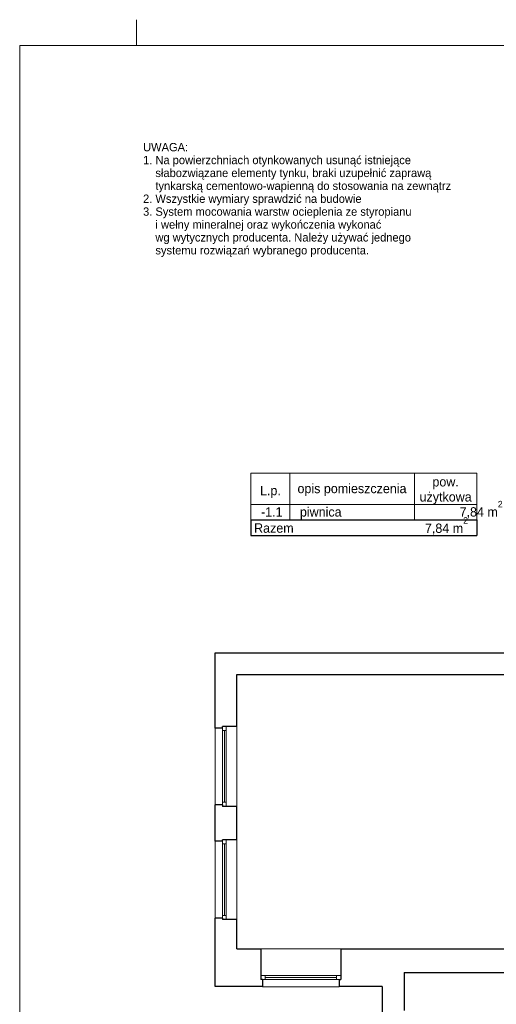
# Model space of a CAD drawing. Extents: x -264238 to -24649, y 31125 to 167795.
# Tile 2 of 256: x -264238 to -255056, y 65935 to 84895. Entities that reach past the tile are written whole.
import ezdxf

# ---------------------------------------------------------------- set-up
doc = ezdxf.new("R2010")
doc.units = 0
doc.header["$MEASUREMENT"] = 0
for name, color, linetype, lineweight in [('Arch opisy_Nr_Pióra__1', 7, 'Continuous', 25), ('Arch opisy_Nr_Pióra__21', 7, 'Continuous', 9), ('ARCH TABELA_Nr_Pióra__21', 7, 'Continuous', 9), ('INWENT. OKNA_Nr_Pióra__5', 7, 'Continuous', 13), ('INWENT.ŚCIANY_Nr_Pióra__1', 7, 'Continuous', 25), ('INWENT.ŚCIANY_Nr_Pióra__21', 7, 'Continuous', 9)]:
    doc.layers.add(name, color=color, linetype=linetype, lineweight=lineweight)
doc.styles.add('GENERATED_STYLE_4', font='txt')
doc.styles.add('GENERATED_STYLE_5', font='txt')
doc.styles.add('GENERATED_STYLE_9', font='txt')

msp = doc.modelspace()

# ---------------------------------------------------------------- linework, layer by layer
at = {"layer": 'Arch opisy_Nr_Pióra__1', "linetype": 'Continuous'}
for p, q in [((-259782.7, 75261.4), (-255432.7, 75261.4)), ((-259782.7, 75261.4), (-259782.7, 74961.4)), ((-255432.7, 75261.4), (-255432.7, 74961.4)), ((-259782.7, 74961.4), (-255432.7, 74961.4))]:
    msp.add_line(p, q, dxfattribs=at)
at = {"layer": 'Arch opisy_Nr_Pióra__21', "linetype": 'Continuous'}
for p, q in [((-259782.7, 76160.9), (-255432.7, 76160.9)), ((-259782.7, 75260.9), (-259782.7, 76160.9)), ((-259032.7, 75260.9), (-259032.7, 76160.9)), ((-256632.7, 75260.9), (-256632.7, 76160.9)), ((-255432.7, 75260.9), (-255432.7, 76160.9)), ((-259782.7, 75560.9), (-255432.7, 75560.9)), ((-259782.7, 75260.9), (-255432.7, 75260.9))]:
    msp.add_line(p, q, dxfattribs=at)
at = {"layer": 'ARCH TABELA_Nr_Pióra__21', "linetype": 'Continuous'}
for p, q in [((-261988.4, 84394.9), (-261988.4, 84894.9)), ((-261988.4, 84394.9), (-261988.4, 84894.9)), ((-264238.4, 84394.9), (-223488.4, 84394.9)), ((-264238.4, 84394.9), (-264238.4, 55944.9))]:
    msp.add_line(p, q, dxfattribs=at)
at = {"layer": 'INWENT. OKNA_Nr_Pióra__5', "linetype": 'Continuous'}
for p, q in [((-260472.4, 69774.9), (-260472.4, 71254.9)), ((-260332.4, 69744.9), (-260332.4, 71284.9)), ((-260257.4, 71204.9), (-260332.4, 71204.9)), ((-260294.9, 69824.9), (-260294.9, 71204.9)), ((-260257.4, 69744.9), (-260257.4, 71284.9)), ((-260052.4, 69744.9), (-260052.4, 71284.9)), ((-260257.4, 69824.9), (-260332.4, 69824.9)), ((-260472.4, 67594.9), (-260472.4, 69074.9)), ((-260332.4, 67564.9), (-260332.4, 69104.9)), ((-260257.4, 69024.9), (-260332.4, 69024.9)), ((-260294.9, 67644.9), (-260294.9, 69024.9)), ((-260257.4, 67564.9), (-260257.4, 69104.9)), ((-260052.4, 67564.9), (-260052.4, 69104.9)), ((-260257.4, 67644.9), (-260332.4, 67644.9)), ((-258052.4, 67004.9), (-259592.4, 67004.9)), ((-258052.4, 66487), (-259592.4, 66487)), ((-258052.4, 66412), (-259592.4, 66412)), ((-259512.4, 66487), (-259512.4, 66412)), ((-258132.4, 66449.5), (-259512.4, 66449.5)), ((-258132.4, 66487), (-258132.4, 66412)), ((-258082.4, 66272), (-259562.4, 66272))]:
    msp.add_line(p, q, dxfattribs=at)
at = {"layer": 'INWENT.ŚCIANY_Nr_Pióra__1', "linetype": 'Continuous'}
for p, q in [((-260472.4, 72704.9), (-253832.4, 72704.9)), ((-260472.4, 71254.9), (-260472.4, 72704.9)), ((-260052.4, 72284.9), (-254472.4, 72284.9)), ((-260052.4, 71284.9), (-260052.4, 72284.9)), ((-260332.4, 71254.9), (-260472.4, 71254.9)), ((-260052.4, 71284.9), (-260332.4, 71284.9)), ((-260332.4, 71254.9), (-260332.4, 71284.9)), ((-260332.4, 69774.9), (-260472.4, 69774.9)), ((-260472.4, 69074.9), (-260472.4, 69774.9)), ((-260332.4, 69774.9), (-260332.4, 69744.9)), ((-260052.4, 69744.9), (-260332.4, 69744.9)), ((-260052.4, 69104.9), (-260052.4, 69744.9)), ((-260332.4, 69074.9), (-260472.4, 69074.9)), ((-260052.4, 69104.9), (-260332.4, 69104.9)), ((-260332.4, 69074.9), (-260332.4, 69104.9)), ((-260472.4, 66274.9), (-260472.4, 67594.9)), ((-260332.4, 67594.9), (-260472.4, 67594.9)), ((-260332.4, 67594.9), (-260332.4, 67564.9)), ((-260052.4, 67564.9), (-260332.4, 67564.9)), ((-260052.4, 67004.9), (-260052.4, 67564.9)), ((-260052.4, 67004.9), (-259592.4, 67004.9)), ((-259592.4, 67004.9), (-259592.4, 66412)), ((-258052.4, 67004.9), (-258052.4, 66412)), ((-258052.4, 67004.9), (-254052.4, 67004.9)), ((-259562.4, 66412), (-259592.4, 66412)), ((-259562.4, 66412), (-259562.4, 66274.9)), ((-258082.4, 66412), (-258052.4, 66412)), ((-258082.4, 66412), (-258082.4, 66274.9)), ((-256832.4, 66544.9), (-256832.4, 65814.9)), ((-256832.4, 66544.9), (-254052.4, 66544.9)), ((-259562.5, 66274.9), (-260472.4, 66274.9)), ((-257252.4, 66274.9), (-258082.4, 66274.9)), ((-257252.4, 66274.9), (-257252.4, 65784.9))]:
    msp.add_line(p, q, dxfattribs=at)
at = {"layer": 'INWENT.ŚCIANY_Nr_Pióra__21', "linetype": 'Continuous'}
msp.add_line((-258082.3, 66274.9), (-257252.4, 66274.9), dxfattribs=at)

# ---------------------------------------------------------------- texts
at = {"layer": 'Arch opisy_Nr_Pióra__1', "linetype": 'Continuous'}
for s, insert, char_height, width, attachment_point, line_spacing_factor, style in [('{UWAGA:\\P1. Na powierzchniach otynkowanych usunąć istniejące  \\P    słabozwiązane elementy tynku, braki uzupełnić zaprawą \\P    tynkarską cementowo-wapienną do stosowania na zewnątrz\\P2. Wszystkie wymiary sprawdzić na budowie\\P3. System mocowania warstw ocieplenia ze styropianu \\P    i wełny mineralnej oraz wykończenia wykonać \\P    wg wytycznych producenta. Należy używać jednego \\P    systemu rozwiązań wybranego producenta.}', (-261861.3, 80326.4), 160, 7685.05, 7, 0.930668, 'GENERATED_STYLE_9'), ('{pow.\\Pużytkowa}', (-256032.7, 75562.1), 180, 1200, 8, 0.967252, 'GENERATED_STYLE_5')]:
    msp.add_mtext(s, dxfattribs=dict(at, insert=insert, char_height=char_height, width=width, attachment_point=attachment_point, line_spacing_factor=line_spacing_factor, style=style))
at = {"layer": 'Arch opisy_Nr_Pióra__1', "linetype": 'Continuous', "char_height": 180}
for s, insert, attachment_point, style in [('{L.p.}', (-259407.7, 75683.7), 8, 'GENERATED_STYLE_5'), ('{opis pomieszczenia}', (-257836.4, 75723), 8, 'GENERATED_STYLE_5'), ('{  -1.1     piwnica                                  7,84 m\\A1{\\H0.7x;\\S2^  ;}}', (-259722.7, 75272.2), 7, 'GENERATED_STYLE_4'), ('{ 7,84 m\\A1{\\H0.7x;\\S2^  ;}}', (-255601.7, 74979.1), 9, 'GENERATED_STYLE_5'), ('{Razem}', (-259722.7, 75013.1), 7, 'GENERATED_STYLE_5')]:
    msp.add_mtext(s, dxfattribs=dict(at, insert=insert, attachment_point=attachment_point, style=style))

doc.saveas('drawing.dxf')
